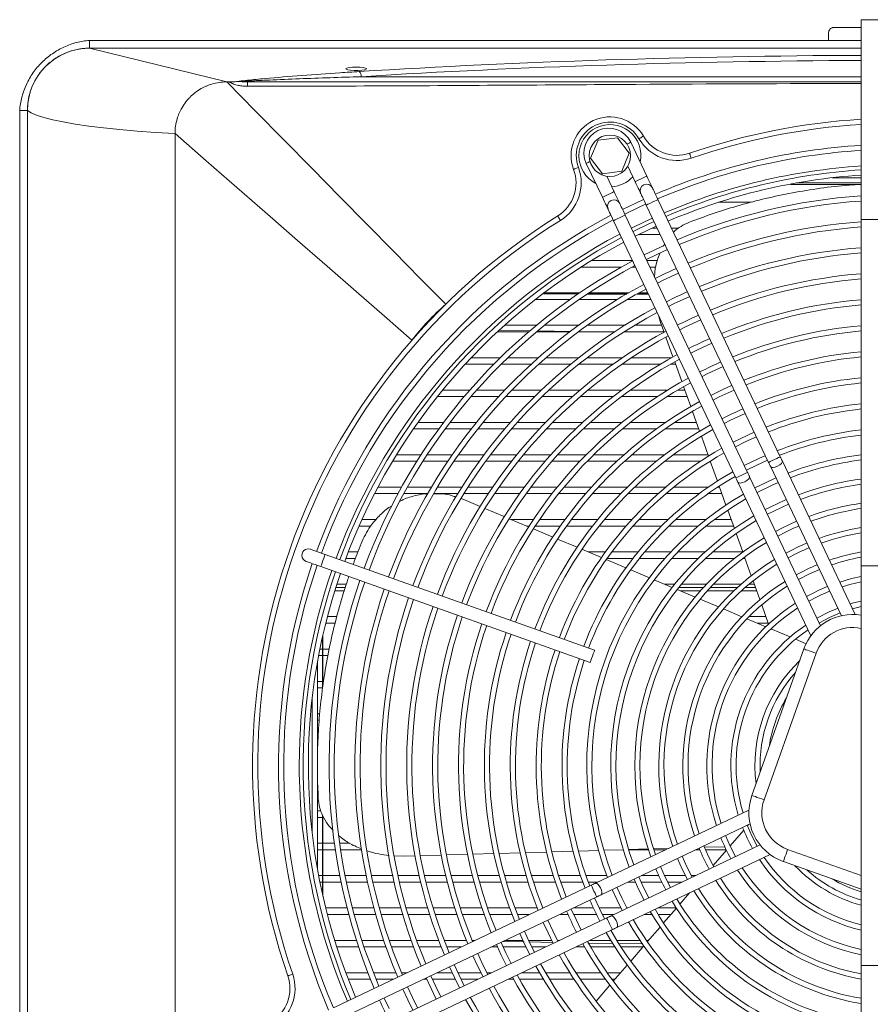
# Model space of a CAD drawing. Header units: millimetres. Extents: x 4946 to 18537, y -10559 to 785.
# Tile 71 of 79: x 8518 to 8546, y -295 to -263. Entities that reach past the tile are written whole.
import ezdxf

# ---------------------------------------------------------------- set-up
doc = ezdxf.new("R2010")
doc.units = ezdxf.units.MM

# ---------------------------------------------------------------- blocks, each defined once
blk = doc.blocks.new('W_Z_TYLU')
at = {"color": 7, "linetype": 'Continuous', "lineweight": 13}
for p, q in [((311.838, 505.351), (312.888, 505.351)), ((315.888, 505.651), (312.888, 505.651)), ((312.888, 505.651), (312.888, 497.935)), ((311.638, 504.851), (311.638, 505.151)), ((283.088, 504.851), (283.088, 504.551)), ((283.088, 504.551), (312.888, 504.551)), ((283.088, 504.551), (288.388, 503.251)), ((312.888, 504.851), (311.638, 504.851)), ((293.466, 503.691), (293.31, 503.691)), ((293.574, 503.451), (312.888, 503.451)), ((288.388, 503.251), (288.494, 503.251)), ((280.388, 502.151), (280.688, 502.151)), ((280.388, 451.551), (280.388, 502.151)), ((280.688, 451.551), (280.688, 502.151)), ((280.688, 502.151), (280.688, 451.551)), ((286.388, 452.451), (286.388, 501.251)), ((302.731, 500.994), (302.444, 500.301)), ((303.475, 501.092), (302.731, 500.994)), ((303.932, 500.496), (303.475, 501.092)), ((304.615, 499.61), (303.992, 500.92)), ((303.644, 499.803), (303.932, 500.496)), ((302.276, 500.103), (302.899, 498.794)), ((302.444, 500.301), (302.9, 499.705)), ((303.878, 499.995), (304.163, 499.395)), ((302.9, 499.705), (303.644, 499.803)), ((303.351, 499.009), (303.066, 499.608)), ((312.888, 499.291), (310.16, 499.291)), ((310.402, 499.351), (312.888, 499.351)), ((311.771, 499.551), (312.888, 499.551)), ((304.487, 498.714), (303.674, 498.328)), ((304.593, 498.492), (309.318, 488.559)), ((309.769, 488.773), (305.044, 498.707)), ((308.649, 498.601), (307.382, 498.601)), ((308.505, 488.172), (303.78, 498.106)), ((303.329, 497.891), (308.053, 487.957)), ((312.888, 497.935), (312.888, 484.568)), ((312.888, 497.935), (315.888, 497.935)), ((305.135, 497.351), (304.294, 497.351)), ((304.818, 497.601), (305.017, 497.601)), ((305.57, 497.601), (305.844, 497.601)), ((305.302, 497.002), (305.239, 496.895)), ((302.476, 496.351), (304.061, 496.351)), ((304.614, 496.351), (305.017, 496.351)), ((303.633, 496.101), (302.076, 496.101)), ((304.18, 496.101), (304.05, 496.101)), ((304.965, 496.101), (304.733, 496.101)), ((301.98, 495.06), (300.622, 495.068)), ((300.637, 495.101), (302.012, 495.101)), ((301.74, 495.101), (302.039, 495.1)), ((302.457, 495.058), (302.323, 495.059)), ((302.372, 495.101), (303.897, 495.101)), ((302.378, 495.098), (302.46, 495.097)), ((302.46, 495.097), (302.423, 495.101)), ((303.837, 495.051), (302.602, 495.057)), ((302.653, 495.101), (302.605, 495.097)), ((302.605, 495.097), (303.902, 495.091)), ((304.681, 495.048), (304.245, 495.05)), ((304.304, 495.101), (304.655, 495.101)), ((304.317, 495.089), (304.662, 495.088)), ((301.651, 494.851), (300.312, 494.851)), ((303.474, 494.851), (302.001, 494.851)), ((304.774, 494.851), (303.865, 494.851)), ((305.066, 494.239), (305.148, 493.959)), ((305.148, 493.959), (305.282, 493.585)), ((300.047, 493.601), (298.845, 493.601)), ((298.926, 493.659), (300.091, 493.638)), ((299.119, 493.851), (300.344, 493.851)), ((301.638, 493.601), (300.357, 493.601)), ((300.421, 493.633), (301.67, 493.611)), ((300.66, 493.851), (301.973, 493.851)), ((303.367, 493.601), (301.971, 493.601)), ((301.994, 493.605), (302.195, 493.601)), ((302.316, 493.851), (303.757, 493.851)), ((305.276, 493.601), (303.735, 493.601)), ((304.139, 493.851), (305.186, 493.851)), ((305.35, 493.394), (305.623, 492.631)), ((297.833, 492.601), (298.955, 492.601)), ((299.243, 492.601), (300.422, 492.601)), ((300.725, 492.601), (301.98, 492.601)), ((302.306, 492.601), (303.671, 492.601)), ((304.03, 492.601), (305.57, 492.601)), ((305.692, 492.44), (305.965, 491.676)), ((298.704, 492.351), (297.598, 492.351)), ((300.145, 492.351), (298.987, 492.351)), ((301.669, 492.351), (300.442, 492.351)), ((303.312, 492.351), (301.987, 492.351)), ((305.138, 492.351), (303.66, 492.351)), ((305.723, 492.351), (305.534, 492.351)), ((296.727, 491.351), (297.775, 491.351)), ((298.042, 491.351), (299.128, 491.351)), ((299.405, 491.351), (300.54, 491.351)), ((300.831, 491.351), (302.032, 491.351)), ((302.343, 491.351), (303.638, 491.351)), ((303.977, 491.351), (305.418, 491.351)), ((305.804, 491.351), (306.081, 491.351)), ((306.034, 491.485), (306.308, 490.72)), ((297.561, 491.101), (296.525, 491.101)), ((298.894, 491.101), (297.823, 491.101)), ((300.283, 491.101), (299.167, 491.101)), ((301.744, 491.101), (300.568, 491.101)), ((303.308, 491.101), (302.048, 491.101)), ((305.025, 491.101), (303.637, 491.101)), ((306.171, 491.101), (305.395, 491.101)), ((306.376, 490.528), (306.651, 489.761)), ((295.771, 490.101), (296.762, 490.101)), ((297.013, 490.101), (298.031, 490.101)), ((298.289, 490.101), (299.339, 490.101)), ((299.607, 490.101), (300.7, 490.101)), ((300.98, 490.101), (302.13, 490.101)), ((302.426, 490.101), (303.657, 490.101)), ((303.978, 490.101), (305.33, 490.101)), ((305.689, 490.101), (306.529, 490.101)), ((296.577, 489.851), (295.596, 489.851)), ((297.831, 489.851), (296.825, 489.851)), ((299.123, 489.851), (298.086, 489.851)), ((300.462, 489.851), (299.387, 489.851)), ((301.865, 489.851), (300.737, 489.851)), ((303.355, 489.851), (302.155, 489.851)), ((304.974, 489.851), (303.667, 489.851)), ((306.619, 489.851), (305.319, 489.851)), ((306.72, 489.569), (306.995, 488.8)), ((295.729, 488.601), (294.79, 488.601)), ((294.942, 488.851), (295.889, 488.851)), ((296.922, 488.601), (295.966, 488.601)), ((296.127, 488.851), (297.093, 488.851)), ((298.141, 488.601), (297.164, 488.601)), ((297.337, 488.851), (298.325, 488.851)), ((299.393, 488.601), (298.389, 488.601)), ((298.575, 488.851), (299.592, 488.851)), ((300.685, 488.601), (299.648, 488.601)), ((299.85, 488.851), (300.904, 488.851)), ((302.033, 488.601), (300.95, 488.601)), ((301.173, 488.851), (302.275, 488.851)), ((303.454, 488.601), (302.31, 488.601)), ((302.558, 488.851), (303.729, 488.851)), ((304.983, 488.601), (303.75, 488.601)), ((304.032, 488.851), (305.304, 488.851)), ((306.684, 488.601), (305.306, 488.601)), ((305.639, 488.851), (306.977, 488.851)), ((307.066, 488.601), (307.055, 488.601)), ((307.064, 488.607), (307.341, 487.836)), ((312.667, 482.68), (309.849, 488.605)), ((309.398, 488.39), (312.135, 482.636)), ((311.322, 482.249), (308.585, 488.004)), ((294.224, 487.601), (295.135, 487.601)), ((295.365, 487.601), (296.289, 487.601)), ((296.522, 487.601), (297.463, 487.601)), ((297.7, 487.601), (298.66, 487.601)), ((298.903, 487.601), (299.888, 487.601)), ((300.137, 487.601), (301.153, 487.601)), ((301.412, 487.601), (302.469, 487.601)), ((302.74, 487.601), (303.854, 487.601)), ((304.142, 487.601), (305.341, 487.601)), ((305.655, 487.601), (306.988, 487.601)), ((307.347, 487.601), (307.424, 487.601)), ((307.41, 487.642), (307.672, 486.91)), ((308.134, 487.789), (310.952, 481.864)), ((294.998, 487.351), (294.093, 487.351)), ((296.143, 487.351), (295.226, 487.351)), ((297.307, 487.351), (296.374, 487.351)), ((297.541, 487.123), (297.436, 487.158)), ((298.176, 486.856), (297.541, 487.123)), ((298.492, 487.351), (297.542, 487.351)), ((299.706, 487.351), (298.733, 487.351)), ((300.954, 487.351), (299.952, 487.351)), ((302.248, 487.351), (301.209, 487.351)), ((303.605, 487.351), (302.514, 487.351)), ((305.052, 487.351), (303.886, 487.351)), ((306.638, 487.351), (305.355, 487.351)), ((307.514, 487.351), (306.98, 487.351)), ((299.109, 486.463), (298.362, 486.777)), ((307.742, 486.715), (307.995, 486.007)), ((293.606, 486.351), (294.16, 486.351)), ((300.044, 486.07), (299.296, 486.384)), ((299.374, 486.351), (300.229, 486.351)), ((300.471, 486.351), (301.451, 486.351)), ((301.7, 486.351), (302.715, 486.351)), ((302.974, 486.351), (304.036, 486.351)), ((304.309, 486.351), (305.44, 486.351)), ((305.734, 486.351), (306.903, 486.351)), ((307.231, 486.351), (307.872, 486.351)), ((293.951, 486.101), (293.493, 486.101)), ((300.065, 486.101), (299.968, 486.101)), ((300.981, 485.675), (300.231, 485.991)), ((301.271, 486.101), (300.303, 486.101)), ((302.516, 486.101), (301.516, 486.101)), ((303.812, 486.101), (302.77, 486.101)), ((305.182, 486.101), (304.079, 486.101)), ((306.596, 486.101), (305.468, 486.101)), ((307.962, 486.101), (306.911, 486.101)), ((301.919, 485.28), (301.168, 485.596)), ((308.065, 485.812), (308.321, 485.099)), ((302.86, 484.884), (302.107, 485.201)), ((302.599, 481.306), (292.187, 485.006)), ((293.36, 484.851), (292.984, 484.851)), ((293.079, 485.101), (293.459, 485.101)), ((302.344, 485.101), (303.015, 485.101)), ((303.804, 484.487), (303.049, 484.805)), ((304.077, 484.851), (303.081, 484.851)), ((303.263, 485.101), (304.276, 485.101)), ((305.318, 484.851), (304.331, 484.851)), ((304.535, 485.101), (305.544, 485.101)), ((306.598, 484.851), (305.586, 484.851)), ((305.82, 485.101), (306.863, 485.101)), ((307.998, 484.851), (306.887, 484.851)), ((307.163, 485.101), (308.32, 485.101)), ((308.409, 484.851), (308.324, 484.851)), ((308.391, 484.902), (308.648, 484.183)), ((292.019, 484.535), (302.431, 480.835)), ((304.711, 484.105), (303.993, 484.407)), ((315.888, 484.568), (312.888, 484.568)), ((312.888, 484.568), (312.888, 469.135)), ((305.594, 483.733), (304.901, 484.025)), ((292.597, 483.73), (292.97, 483.73)), ((292.636, 483.851), (293.007, 483.851)), ((305.314, 483.851), (305.688, 483.851)), ((306.483, 483.359), (305.785, 483.653)), ((305.847, 483.73), (306.804, 483.73)), ((305.946, 483.851), (306.916, 483.851)), ((307.077, 483.73), (308.113, 483.73)), ((307.192, 483.851), (308.248, 483.851)), ((308.414, 483.73), (308.811, 483.73)), ((308.556, 483.851), (308.767, 483.851)), ((308.72, 483.985), (308.98, 483.257)), ((292.931, 483.601), (292.557, 483.601)), ((306.689, 483.601), (305.908, 483.601)), ((307.38, 482.982), (306.676, 483.278)), ((307.974, 483.601), (306.957, 483.601)), ((308.857, 483.601), (308.268, 483.601)), ((308.286, 482.6), (307.574, 482.9)), ((309.052, 483.056), (309.317, 482.317)), ((312.559, 482.909), (312.888, 482.999)), ((292.273, 482.601), (292.64, 482.601)), ((308.284, 482.601), (308.287, 482.601)), ((309.207, 482.213), (308.483, 482.517)), ((308.565, 482.601), (309.215, 482.601)), ((292.577, 482.351), (292.209, 482.351)), ((309.304, 482.351), (308.878, 482.351)), ((310.149, 481.816), (309.408, 482.128)), ((292.088, 479.814), (292.088, 481.836)), ((292.1, 479.895), (292.1, 481.89)), ((310.766, 481.556), (310.357, 481.729)), ((291.985, 481.351), (292.088, 481.351)), ((292.1, 481.351), (292.349, 481.351)), ((308.672, 475.699), (310.681, 481.352)), ((292.088, 481.101), (291.936, 481.101)), ((292.3, 481.101), (292.1, 481.101)), ((311.152, 481.185), (309.143, 475.531)), ((291.888, 480.838), (291.888, 472.865)), ((291.888, 480.101), (292.088, 480.101)), ((292.088, 479.851), (291.888, 479.851)), ((292.1, 480.101), (292.13, 480.101)), ((291.688, 479.469), (291.688, 474.234)), ((291.888, 478.851), (291.982, 478.851)), ((291.957, 478.601), (291.888, 478.601)), ((291.905, 476.101), (291.888, 476.101)), ((291.888, 475.101), (292.026, 475.101)), ((292.088, 471.867), (292.088, 474.927)), ((292.1, 471.813), (292.1, 474.904)), ((308.559, 475.131), (302.634, 472.313)), ((292.088, 474.851), (291.888, 474.851)), ((292.131, 474.851), (292.1, 474.851)), ((302.849, 471.862), (308.603, 474.598)), ((308.674, 474.134), (308.495, 474.547)), ((308.542, 474.569), (308.503, 474.525)), ((307.836, 473.735), (307.655, 474.147)), ((308.356, 474.355), (307.831, 473.746)), ((308.881, 473.734), (308.674, 474.134)), ((291.888, 473.851), (292.088, 473.851)), ((292.1, 473.851), (292.542, 473.851)), ((292.744, 473.851), (293.146, 473.851)), ((308.99, 473.786), (303.236, 471.049)), ((306.998, 473.337), (306.816, 473.748)), ((308.042, 473.335), (307.836, 473.735)), ((292.088, 473.601), (291.888, 473.601)), ((292.578, 473.601), (292.1, 473.601)), ((293.59, 473.601), (292.78, 473.601)), ((294.857, 473.362), (295.262, 473.35)), ((295.262, 473.35), (295.66, 473.362)), ((295.862, 473.368), (296.672, 473.392)), ((296.875, 473.398), (297.686, 473.422)), ((297.889, 473.428), (298.701, 473.452)), ((298.905, 473.458), (299.719, 473.483)), ((299.923, 473.489), (300.74, 473.513)), ((300.944, 473.519), (301.764, 473.543)), ((301.969, 473.55), (302.747, 473.573)), ((302.953, 473.579), (303.705, 473.601)), ((303.45, 470.597), (309.375, 473.415)), ((303.912, 473.607), (304.669, 473.63)), ((304.679, 473.601), (303.914, 473.601)), ((304.878, 473.636), (305.452, 473.653)), ((305.343, 473.601), (304.89, 473.601)), ((306.16, 472.938), (305.977, 473.349)), ((306.66, 473.601), (306.507, 473.601)), ((306.838, 473.694), (307.623, 473.718)), ((307.678, 473.601), (306.878, 473.601)), ((307.688, 473.581), (307.175, 472.987)), ((310.054, 473.616), (312.888, 472.609)), ((307.202, 472.936), (306.998, 473.337)), ((312.888, 472.078), (309.887, 473.145)), ((291.936, 472.601), (292.088, 472.601)), ((292.1, 472.601), (292.751, 472.601)), ((292.955, 472.601), (293.771, 472.601)), ((293.975, 472.601), (294.793, 472.601)), ((294.998, 472.601), (295.818, 472.601)), ((296.023, 472.601), (296.845, 472.601)), ((297.051, 472.601), (297.876, 472.601)), ((298.082, 472.601), (298.91, 472.601)), ((299.118, 472.601), (299.95, 472.601)), ((300.159, 472.601), (300.996, 472.601)), ((301.206, 472.601), (302.049, 472.601)), ((302.261, 472.601), (303.065, 472.601)), ((304.405, 472.601), (305.073, 472.601)), ((305.322, 472.54), (305.138, 472.95)), ((305.293, 472.601), (306.103, 472.601)), ((306.363, 472.536), (306.16, 472.938)), ((306.329, 472.601), (306.5, 472.601)), ((292.088, 472.351), (291.985, 472.351)), ((292.801, 472.351), (292.1, 472.351)), ((302.466, 472.233), (292.532, 467.508)), ((293.824, 472.351), (293.006, 472.351)), ((294.849, 472.351), (294.029, 472.351)), ((295.877, 472.351), (295.054, 472.351)), ((296.907, 472.351), (296.082, 472.351)), ((297.942, 472.351), (297.114, 472.351)), ((298.981, 472.351), (298.149, 472.351)), ((300.026, 472.351), (299.19, 472.351)), ((301.078, 472.351), (300.236, 472.351)), ((302.138, 472.351), (301.289, 472.351)), ((302.715, 472.351), (302.351, 472.351)), ((304.168, 472.351), (303.879, 472.351)), ((304.485, 472.141), (304.3, 472.551)), ((305.191, 472.351), (304.387, 472.351)), ((305.525, 472.138), (305.322, 472.54)), ((305.975, 472.351), (305.414, 472.351)), ((303.647, 471.743), (303.461, 472.153)), ((304.686, 471.739), (304.485, 472.141)), ((306.268, 471.937), (305.893, 471.503)), ((292.747, 467.057), (302.681, 471.781)), ((302.783, 471.332), (302.597, 471.742)), ((303.842, 471.351), (303.647, 471.743)), ((292.209, 471.351), (293.034, 471.351)), ((293.1, 471.101), (292.273, 471.101)), ((293.241, 471.351), (294.069, 471.351)), ((294.138, 471.101), (293.308, 471.101)), ((294.276, 471.351), (295.107, 471.351)), ((295.18, 471.101), (294.346, 471.101)), ((295.315, 471.351), (296.149, 471.351)), ((296.226, 471.101), (295.388, 471.101)), ((296.358, 471.351), (297.196, 471.351)), ((297.278, 471.101), (296.436, 471.101)), ((297.406, 471.351), (298.249, 471.351)), ((298.336, 471.101), (297.489, 471.101)), ((298.46, 471.351), (299.309, 471.351)), ((299.403, 471.101), (298.549, 471.101)), ((299.522, 471.351), (300.378, 471.351)), ((300.087, 471.101), (299.617, 471.101)), ((300.593, 471.351), (300.613, 471.351)), ((301.568, 471.101), (301.251, 471.101)), ((301.88, 470.902), (301.693, 471.312)), ((301.777, 471.351), (302.553, 471.351)), ((302.672, 471.101), (301.787, 471.101)), ((302.774, 471.351), (303.617, 471.351)), ((302.984, 470.929), (302.783, 471.332)), ((303.347, 471.101), (302.896, 471.101)), ((303.842, 471.351), (303.872, 471.351)), ((304.816, 471.101), (304.511, 471.101)), ((305.036, 471.351), (305.752, 471.351)), ((305.546, 471.101), (305.05, 471.101)), ((305.756, 471.345), (305.261, 470.772)), ((303.067, 470.969), (293.134, 466.244)), ((300.977, 470.473), (300.79, 470.882)), ((302.08, 470.499), (301.88, 470.902)), ((293.348, 465.792), (303.282, 470.517)), ((300.074, 470.043), (299.887, 470.452)), ((301.177, 470.069), (300.977, 470.473)), ((305.125, 470.615), (304.633, 470.046)), ((292.557, 470.101), (293.396, 470.101)), ((293.606, 470.101), (294.449, 470.101)), ((294.66, 470.101), (295.508, 470.101)), ((295.72, 470.101), (296.573, 470.101)), ((296.787, 470.101), (297.647, 470.101)), ((296.892, 470.101), (297.655, 470.084)), ((297.863, 470.101), (297.985, 470.101)), ((297.89, 470.079), (297.936, 470.078)), ((299.171, 469.614), (298.983, 470.023)), ((299.054, 470.057), (299.872, 470.042)), ((299.149, 470.101), (299.826, 470.101)), ((300.047, 470.101), (300.936, 470.101)), ((300.054, 470.039), (300.986, 470.023)), ((300.273, 469.64), (300.074, 470.043)), ((301.16, 470.101), (301.244, 470.101)), ((302.367, 469.998), (303.312, 469.982)), ((302.408, 470.101), (303.219, 470.101)), ((303.453, 470.101), (304.353, 470.101)), ((303.532, 469.979), (304.461, 469.968)), ((304.595, 470.101), (304.682, 470.101)), ((293.478, 469.851), (292.636, 469.851)), ((294.535, 469.851), (293.689, 469.851)), ((295.599, 469.851), (294.748, 469.851)), ((296.67, 469.851), (295.813, 469.851)), ((297.459, 469.851), (296.885, 469.851)), ((298.268, 469.184), (298.08, 469.593)), ((298.841, 469.851), (298.623, 469.851)), ((299.944, 469.851), (299.06, 469.851)), ((299.37, 469.21), (299.171, 469.614)), ((300.718, 469.851), (300.167, 469.851)), ((302.205, 469.851), (301.883, 469.851)), ((303.374, 469.851), (302.437, 469.851)), ((304.466, 469.851), (303.611, 469.851)), ((304.498, 469.89), (303.99, 469.301)), ((297.365, 468.755), (297.176, 469.163)), ((298.466, 468.78), (298.268, 469.184)), ((292.984, 468.851), (293.84, 468.851)), ((294.055, 468.851), (294.917, 468.851)), ((295.133, 468.851), (295.357, 468.851)), ((296.521, 468.851), (297.099, 468.851)), ((297.319, 468.851), (298.207, 468.851)), ((298.43, 468.851), (298.616, 468.851)), ((299.78, 468.851), (300.473, 468.851)), ((300.704, 468.851), (301.64, 468.851)), ((301.876, 468.851), (302.837, 468.851)), ((303.081, 468.851), (303.602, 468.851)), ((303.856, 469.145), (303.32, 468.525)), ((312.888, 469.135), (312.888, 455.768)), ((312.888, 469.135), (315.888, 469.135)), ((293.939, 468.601), (293.079, 468.601)), ((294.831, 468.601), (294.155, 468.601)), ((296.113, 468.601), (295.995, 468.601)), ((296.462, 468.325), (296.273, 468.734)), ((297.216, 468.601), (296.333, 468.601)), ((297.563, 468.351), (297.365, 468.755)), ((298.09, 468.601), (297.439, 468.601)), ((299.466, 468.601), (299.255, 468.601)), ((300.62, 468.601), (299.695, 468.601)), ((301.8, 468.601), (300.854, 468.601)), ((303.015, 468.601), (302.04, 468.601)), ((303.386, 468.601), (303.263, 468.601)), ((295.559, 467.896), (295.37, 468.304)), ((296.66, 467.921), (296.462, 468.325)), ((303.186, 468.37), (302.652, 467.752)), ((294.656, 467.466), (294.467, 467.874)), ((295.756, 467.491), (295.559, 467.896))]:
    blk.add_line(p, q, dxfattribs=at)
at = {"color": 7, "linetype": 'Continuous', "lineweight": 13, "flags": 128}
for points in [[(296.846, 494.664), (295.861, 495.664), (294.849, 496.69), (293.814, 497.741), (292.759, 498.813), (291.685, 499.903), (290.597, 501.009), (289.497, 502.126), (288.388, 503.251)], [(286.388, 501.251), (285.639, 501.298), (284.928, 501.351), (284.257, 501.41), (283.632, 501.476), (283.056, 501.546), (282.533, 501.622), (282.068, 501.702), (281.663, 501.786), (281.32, 501.874), (281.042, 501.965), (280.831, 502.057), (280.688, 502.151)], [(286.388, 501.251), (287.587, 500.206), (288.778, 499.169), (289.956, 498.142), (291.117, 497.13), (292.26, 496.134), (293.38, 495.158), (294.475, 494.204), (295.54, 493.276)], [(304.31, 501.055), (304.344, 501.075), (304.376, 501.094), (304.406, 501.111), (304.432, 501.126), (304.453, 501.139), (304.469, 501.148), (304.479, 501.154), (304.482, 501.156)], [(303.848, 500.851), (303.853, 500.853), (303.926, 500.888), (303.975, 500.911), (303.992, 500.92)], [(306.33, 500.306), (306.317, 500.343), (306.305, 500.378), (306.293, 500.411), (306.284, 500.44), (306.275, 500.463), (306.269, 500.481), (306.266, 500.491), (306.265, 500.495)], [(302.421, 500.172), (302.416, 500.17), (302.342, 500.135), (302.293, 500.112), (302.276, 500.103)], [(301.97, 499.942), (301.934, 499.929), (301.899, 499.916), (301.866, 499.903), (301.838, 499.893), (301.815, 499.884), (301.797, 499.878), (301.787, 499.874), (301.783, 499.872)], [(304.163, 499.395), (304.18, 499.404), (304.229, 499.427), (304.303, 499.462), (304.389, 499.503), (304.475, 499.544), (304.549, 499.579), (304.598, 499.602), (304.615, 499.61)], [(304.83, 499.159), (304.825, 499.167), (304.813, 499.193), (304.793, 499.235), (304.767, 499.291), (304.734, 499.359), (304.697, 499.437), (304.657, 499.522), (304.615, 499.61)], [(304.163, 499.395), (304.205, 499.307), (304.245, 499.223), (304.283, 499.144), (304.315, 499.076), (304.342, 499.02), (304.362, 498.978), (304.374, 498.952), (304.378, 498.944)], [(303.351, 499.009), (303.333, 499.001), (303.284, 498.977), (303.211, 498.942), (303.125, 498.901), (303.038, 498.86), (302.965, 498.825), (302.916, 498.802), (302.899, 498.794)], [(303.565, 498.557), (303.561, 498.566), (303.549, 498.592), (303.529, 498.633), (303.502, 498.689), (303.47, 498.758), (303.433, 498.836), (303.392, 498.921), (303.351, 499.009)], [(304.378, 498.944), (304.382, 498.935), (304.394, 498.909), (304.414, 498.868), (304.441, 498.812), (304.473, 498.743), (304.511, 498.665), (304.551, 498.58), (304.593, 498.492)], [(305.044, 498.707), (305.002, 498.795), (304.962, 498.88), (304.925, 498.958), (304.892, 499.026), (304.866, 499.082), (304.846, 499.124), (304.834, 499.15), (304.83, 499.159)], [(302.899, 498.794), (302.941, 498.706), (302.981, 498.621), (303.018, 498.543), (303.051, 498.475), (303.078, 498.419), (303.097, 498.377), (303.11, 498.351), (303.114, 498.342)], [(303.78, 498.106), (303.738, 498.194), (303.698, 498.278), (303.661, 498.357), (303.628, 498.425), (303.601, 498.481), (303.582, 498.523), (303.569, 498.549), (303.565, 498.557)], [(303.76, 498.147), (304.373, 498.442), (304.573, 498.534)], [(304.593, 498.492), (304.61, 498.5), (304.659, 498.524), (304.732, 498.559), (304.819, 498.6), (304.905, 498.641), (304.978, 498.676), (305.027, 498.699), (305.044, 498.707)], [(301.277, 497.903), (301.257, 497.936), (301.237, 497.968), (301.219, 497.997), (301.203, 498.023), (301.189, 498.044), (301.18, 498.06), (301.174, 498.069), (301.172, 498.073)], [(303.114, 498.342), (303.118, 498.334), (303.13, 498.308), (303.15, 498.266), (303.177, 498.21), (303.209, 498.142), (303.246, 498.064), (303.287, 497.979), (303.329, 497.891)], [(303.78, 498.106), (303.763, 498.098), (303.714, 498.074), (303.641, 498.039), (303.554, 497.998), (303.468, 497.957), (303.395, 497.922), (303.346, 497.899), (303.329, 497.891)], [(304.018, 497.605), (304.526, 497.851), (304.831, 497.992)], [(304.895, 497.857), (304.691, 497.763), (304.082, 497.47)], [(304.168, 497.289), (304.573, 497.487), (304.981, 497.676)], [(305.325, 496.953), (305.116, 496.858), (304.512, 496.567)], [(304.598, 496.386), (305.002, 496.584), (305.411, 496.773)], [(305.028, 495.483), (305.239, 495.588), (305.84, 495.869)], [(305.457, 494.58), (305.673, 494.687), (306.27, 494.966)], [(305.887, 493.676), (306.107, 493.786), (306.7, 494.063)], [(306.317, 492.773), (306.541, 492.885), (307.129, 493.159)], [(306.746, 491.87), (306.976, 491.984), (307.559, 492.256)], [(307.176, 490.966), (307.411, 491.084), (307.986, 491.351)], [(307.606, 490.063), (307.846, 490.183), (308.418, 490.449)], [(308.762, 489.726), (308.513, 489.615), (307.949, 489.34)], [(308.035, 489.159), (308.439, 489.359), (308.848, 489.546)], [(309.192, 488.823), (308.936, 488.708), (308.379, 488.436)], [(308.465, 488.256), (308.868, 488.456), (309.278, 488.642)], [(309.318, 488.559), (309.335, 488.567), (309.384, 488.59), (309.457, 488.625), (309.543, 488.666), (309.63, 488.707), (309.703, 488.742), (309.752, 488.765), (309.769, 488.773), (309.769, 488.773)], [(309.318, 488.559), (309.328, 488.537), (309.338, 488.516), (309.348, 488.494), (309.358, 488.473), (309.368, 488.452), (309.378, 488.431), (309.388, 488.41), (309.398, 488.39)], [(309.398, 488.39), (309.43, 488.366), (309.492, 488.362), (309.574, 488.379), (309.664, 488.413), (309.747, 488.461), (309.812, 488.514), (309.847, 488.565), (309.849, 488.605)], [(309.849, 488.605), (309.84, 488.625), (309.83, 488.646), (309.82, 488.667), (309.81, 488.688), (309.8, 488.709), (309.79, 488.73), (309.779, 488.752), (309.769, 488.773)], [(308.505, 488.172), (308.488, 488.164), (308.439, 488.141), (308.366, 488.106), (308.279, 488.065), (308.193, 488.024), (308.119, 487.989), (308.071, 487.966), (308.053, 487.957), (308.053, 487.957)], [(308.053, 487.957), (308.064, 487.936), (308.074, 487.914), (308.084, 487.893), (308.094, 487.872), (308.104, 487.85), (308.114, 487.83), (308.124, 487.809), (308.134, 487.789)], [(308.585, 488.004), (308.583, 487.963), (308.547, 487.913), (308.483, 487.859), (308.399, 487.812), (308.31, 487.777), (308.228, 487.761), (308.166, 487.765), (308.134, 487.789)], [(308.585, 488.004), (308.575, 488.024), (308.566, 488.044), (308.556, 488.065), (308.546, 488.086), (308.536, 488.108), (308.525, 488.129), (308.515, 488.151), (308.505, 488.172)], [(309.603, 487.959), (309.193, 487.773), (308.79, 487.572)], [(308.876, 487.391), (309.426, 487.661), (309.689, 487.778)], [(310.002, 487.12), (309.591, 486.935), (309.189, 486.734)], [(309.275, 486.553), (309.818, 486.82), (310.088, 486.94)], [(310.401, 486.282), (309.855, 486.032), (309.588, 485.895)], [(291.621, 485.207), (291.525, 485.221), (291.43, 485.197)], [(292.187, 485.006), (292.076, 485.045), (291.97, 485.083), (291.873, 485.117), (291.787, 485.148), (291.717, 485.173), (291.664, 485.191), (291.632, 485.203), (291.621, 485.207)], [(292.162, 484.937), (292.135, 484.86), (292.103, 484.77), (292.071, 484.68), (292.044, 484.604), (292.026, 484.553), (292.019, 484.535)], [(292.187, 485.006), (292.18, 484.988), (292.162, 484.937)], [(291.454, 484.736), (291.465, 484.732), (291.497, 484.72), (291.549, 484.702), (291.619, 484.677), (291.705, 484.646), (291.803, 484.612), (291.909, 484.574), (292.019, 484.535)], [(310.472, 484.037), (310.873, 484.241), (311.285, 484.423)], [(312.888, 484.154), (312.514, 484.068), (312.069, 483.937)], [(312.156, 483.755), (312.456, 483.845), (312.888, 483.95)], [(312.888, 483.205), (312.599, 483.129), (312.472, 483.092)], [(311.259, 482.351), (311.67, 482.566), (312.083, 482.745)], [(310.681, 481.352), (310.69, 481.349), (310.717, 481.34), (310.76, 481.324), (310.819, 481.303), (310.89, 481.278), (310.972, 481.249), (311.06, 481.218), (311.152, 481.185)], [(302.574, 481.237), (302.547, 481.161), (302.515, 481.07), (302.483, 480.98), (302.456, 480.904), (302.438, 480.853), (302.431, 480.835)], [(302.599, 481.306), (302.592, 481.288), (302.574, 481.237)], [(308.672, 475.699), (308.681, 475.696), (308.708, 475.686), (308.751, 475.671), (308.81, 475.65), (308.881, 475.624), (308.963, 475.595), (309.051, 475.564), (309.143, 475.531)], [(310.054, 473.616), (310.022, 473.524), (309.99, 473.435), (309.961, 473.354), (309.936, 473.283), (309.915, 473.224), (309.9, 473.18), (309.89, 473.154), (309.887, 473.145)], [(305.796, 473.263), (305.98, 472.852), (306.183, 472.45)], [(302.634, 472.313), (302.614, 472.303), (302.594, 472.294), (302.573, 472.284), (302.552, 472.274), (302.53, 472.264), (302.509, 472.253), (302.487, 472.243), (302.466, 472.233)], [(302.681, 471.781), (302.672, 471.799), (302.649, 471.847), (302.614, 471.921), (302.573, 472.007), (302.532, 472.094), (302.497, 472.167), (302.474, 472.216), (302.466, 472.233), (302.466, 472.233)], [(302.849, 471.862), (302.873, 471.894), (302.877, 471.956), (302.861, 472.038), (302.826, 472.127), (302.778, 472.211), (302.725, 472.275), (302.675, 472.311), (302.634, 472.313)], [(304.119, 472.465), (304.304, 472.055), (304.505, 471.653)], [(302.681, 471.781), (302.702, 471.792), (302.724, 471.802), (302.745, 471.812), (302.766, 471.822), (302.787, 471.832), (302.808, 471.842), (302.829, 471.852), (302.849, 471.862)], [(303.28, 472.067), (303.466, 471.657), (303.667, 471.254)], [(300.609, 470.796), (300.797, 470.387), (300.996, 469.983)], [(303.236, 471.049), (303.215, 471.039), (303.195, 471.029), (303.174, 471.019), (303.153, 471.009), (303.132, 470.999), (303.11, 470.989), (303.089, 470.979), (303.067, 470.969)], [(303.067, 470.969), (303.075, 470.951), (303.099, 470.902), (303.133, 470.829), (303.175, 470.743), (303.216, 470.656), (303.25, 470.583), (303.274, 470.534), (303.282, 470.517), (303.282, 470.517)], [(303.236, 471.049), (303.276, 471.047), (303.327, 471.011), (303.38, 470.946), (303.427, 470.863), (303.462, 470.774), (303.479, 470.692), (303.475, 470.63), (303.45, 470.597), (303.45, 470.597)], [(299.706, 470.366), (299.893, 469.957), (300.092, 469.554)], [(303.282, 470.517), (303.303, 470.527), (303.325, 470.538), (303.346, 470.548), (303.368, 470.558), (303.389, 470.568), (303.41, 470.578), (303.43, 470.588), (303.45, 470.597)], [(298.802, 469.937), (298.99, 469.528), (299.189, 469.124)], [(297.899, 469.507), (298.087, 469.098), (298.286, 468.694)], [(290.933, 468.793), (290.897, 468.781), (290.861, 468.768), (290.828, 468.757), (290.8, 468.747), (290.776, 468.739), (290.759, 468.733), (290.748, 468.73), (290.744, 468.728)], [(296.996, 469.077), (297.184, 468.669), (297.382, 468.265)], [(296.093, 468.648), (296.281, 468.239), (296.479, 467.835)], [(295.189, 468.218), (295.378, 467.81), (295.576, 467.405)]]:
    blk.add_lwpolyline(points, dxfattribs=at)
at = {"color": 7, "linetype": 'Continuous', "lineweight": 13}
blk.add_circle((303.188, 500.399), 0.8, dxfattribs=at)
for centre, radius, start, end in [((283.088, 502.151), 2.4, 90, 180), ((293.324, 503.472), 0.252, 355.3164, 44.6418), ((313.637, 503.119), 24.445, 179.6898, 180.0903), ((303.188, 500.399), 1.5, 30.3307, 200.5448), ((303.188, 500.399), 1.3, 30.3307, 200.5448), ((303.188, 500.399), 1.2, 347.7793, 180), ((314.388, 476.851), 25, 93.4398, 108.9613), ((314.388, 476.851), 24.8, 93.4676, 108.9613), ((303.134, 500.511), 0.95, 25.4377, 205.4377), ((305.777, 501.914), 1.5, 210.3307, 288.9613), ((305.777, 501.914), 1.7, 210.3307, 288.9613), ((314.388, 476.851), 24, 93.5833, 113.1692), ((303.188, 500.399), 1.2, 180, 243.0962), ((314.388, 476.851), 23.8, 93.6135, 113.1501), ((314.388, 476.851), 23.2, 93.7071, 113.0909), ((300.379, 499.346), 1.5, 301.9142, 20.5448), ((300.379, 499.346), 1.7, 301.9142, 20.5448), ((303.188, 500.399), 1.2, 273.4134, 317.4621), ((314.388, 476.851), 23.05, 93.7312, 113.0757), ((314.388, 476.851), 22.85, 93.7639, 113.055), ((304.604, 499.051), 0.25, 25.4377, 205.4377), ((314.388, 476.851), 22.05, 93.9006, 112.9685), ((303.34, 498.45), 0.25, 25.4377, 205.4377), ((314.388, 476.851), 21.85, 93.9364, 112.9459), ((314.388, 476.851), 25, 121.9142, 198.9613), ((314.388, 476.851), 24, 117.7063, 159.8409), ((314.388, 476.851), 24.8, 121.9142, 198.9613), ((314.388, 476.851), 23.8, 117.7254, 159.8359), ((314.388, 476.851), 21.05, 94.0862, 112.8511), ((314.388, 476.851), 23.2, 117.7846, 159.8203), ((314.388, 476.851), 20.85, 94.1255, 112.8263), ((314.388, 476.851), 23.05, 117.7998, 159.8163), ((314.388, 476.851), 22.85, 117.8205, 159.8109), ((314.388, 476.851), 20.05, 94.2904, 112.722), ((314.388, 476.851), 19.85, 94.3337, 112.6946), ((314.388, 476.851), 22.05, 117.907, 159.7881), ((314.388, 476.851), 21.85, 117.9296, 159.7822), ((314.388, 476.851), 21.05, 114.2128, 116.6627), ((314.388, 476.851), 19.05, 94.5161, 112.5793), ((314.388, 476.851), 21.05, 118.0244, 159.7573), ((314.388, 476.851), 18.85, 94.5641, 112.549), ((314.388, 476.851), 20.85, 118.0492, 159.7507), ((302.729, 495.052), 0.272, 170.3623, 178.7397), ((302.538, 496.162), 1.068, 265.8235, 273.6163), ((302.877, 495.051), 0.276, 170.4808, 178.7511), ((314.388, 476.851), 20.05, 114.1517, 116.7238), ((314.388, 476.851), 18.05, 94.7668, 112.4208), ((314.388, 476.851), 17.85, 94.8204, 112.387), ((314.388, 476.851), 20.05, 118.1535, 159.7233), ((314.388, 476.851), 19.85, 118.1809, 159.7161), ((314.388, 476.851), 19.05, 114.0842, 116.8272), ((314.388, 476.851), 19.05, 118.2962, 159.6858), ((314.388, 476.851), 17.05, 95.0471, 112.2437), ((314.388, 476.851), 16.85, 95.1072, 112.2058), ((314.388, 476.851), 18.85, 118.3265, 159.6779), ((314.388, 476.851), 18.05, 114.0092, 116.8663), ((314.388, 476.851), 16.05, 95.3624, 112.0445), ((314.388, 476.851), 18.05, 118.4546, 159.6442), ((314.388, 476.851), 17.85, 118.4885, 159.6353), ((314.388, 476.851), 17.05, 113.9254, 116.9501), ((314.388, 476.851), 15.85, 95.4303, 112.0016), ((314.388, 476.851), 17.05, 118.6318, 159.5976), ((314.388, 476.851), 16.85, 118.6697, 159.5877), ((314.388, 476.851), 15.05, 95.7199, 111.8188), ((314.388, 476.851), 14.85, 95.7972, 111.7699), ((314.388, 476.851), 16.05, 113.8312, 117.0443), ((314.388, 476.851), 16.05, 118.831, 159.5453), ((314.388, 476.851), 15.85, 118.8739, 159.534), ((314.388, 476.851), 15.05, 113.7244, 117.1511), ((314.388, 476.851), 14.05, 96.1285, 111.5608), ((314.388, 476.851), 13.85, 96.2174, 111.5047), ((314.388, 476.851), 15.05, 119.0567, 159.486), ((314.388, 476.851), 14.85, 119.1056, 159.4732), ((314.388, 476.851), 13.05, 96.6001, 111.2632), ((314.388, 476.851), 12.85, 96.7033, 111.1981), ((314.388, 476.851), 14.05, 119.3147, 159.4182), ((314.388, 476.851), 13.85, 119.3708, 159.4035), ((314.388, 476.851), 12.094, 97.1246, 110.9325), ((314.388, 476.851), 11.894, 97.245, 110.8566), ((314.388, 476.851), 13.05, 119.6123, 159.3401), ((314.388, 476.851), 12.85, 119.6774, 159.323), ((314.388, 476.851), 11.166, 97.72, 110.5573), ((314.388, 476.851), 10.966, 97.8617, 110.4681), ((314.388, 476.851), 12.094, 119.943, 200.9325), ((314.388, 476.851), 11.894, 120.0189, 200.9357), ((314.388, 476.851), 10.239, 98.4244, 110.1139), ((314.388, 476.851), 10.039, 98.5935, 110.0075), ((314.388, 476.851), 11.166, 120.3182, 200.5573), ((314.388, 476.851), 10.966, 120.4074, 200.4681), ((314.388, 476.851), 10.039, 112.8624, 118.007), ((314.388, 476.851), 9.311, 99.2708, 109.5816), ((314.388, 476.851), 10.239, 120.7616, 200.1139), ((314.388, 476.851), 9.111, 99.4762, 109.4526), ((291.538, 484.971), 0.25, 115.4377, 250.4377), ((314.388, 476.851), 10.039, 120.868, 200.0075), ((314.388, 476.851), 9.311, 112.6675, 118.208), ((314.388, 476.851), 9.111, 112.6067, 118.2688), ((314.388, 476.851), 9.311, 121.2939, 199.5816), ((314.388, 476.851), 8.383, 100.3074, 108.9309), ((314.388, 476.851), 8.183, 100.5622, 108.7711), ((314.388, 476.851), 24, 161.0346, 203.1692), ((314.388, 476.851), 23.8, 161.0396, 203.1501), ((314.388, 476.851), 23.2, 161.0552, 180), ((314.388, 476.851), 9.111, 121.4229, 199.4526), ((314.388, 476.851), 8.383, 112.3607, 118.5148), ((314.388, 476.851), 23.05, 161.0592, 203.0757), ((314.388, 476.851), 22.85, 161.0646, 203.055), ((314.388, 476.851), 22.05, 161.0874, 202.9685), ((314.388, 476.851), 21.85, 161.0933, 202.9459), ((314.388, 476.851), 21.05, 161.1182, 202.8511), ((314.388, 476.851), 8.383, 121.9446, 198.9309), ((314.388, 476.851), 8.183, 122.1044, 198.7711), ((314.388, 476.851), 7.455, 111.9774, 118.8981), ((314.388, 476.851), 20.85, 161.1248, 202.8263), ((314.388, 476.851), 20.05, 161.1522, 202.722), ((314.388, 476.851), 19.85, 161.1594, 202.6946), ((314.388, 476.851), 7.255, 111.8818, 118.9936), ((314.388, 476.851), 19.05, 161.1897, 202.5793), ((314.388, 476.851), 18.85, 161.1976, 202.549), ((314.388, 476.851), 7.455, 122.7585, 198.117), ((314.388, 476.851), 7.255, 122.9614, 197.9141), ((314.388, 476.851), 6.528, 111.4848, 119.3907), ((314.388, 476.851), 18.05, 161.2313, 202.4208), ((314.388, 476.851), 17.85, 161.2402, 202.387), ((312.565, 480.683), 2, 80.7251, 160.4377), ((314.388, 476.851), 17.05, 161.2779, 202.2437), ((314.388, 476.851), 16.85, 161.2878, 202.2058), ((314.388, 476.851), 6.528, 123.8059, 197.0696), ((314.388, 476.851), 6.328, 124.0724, 196.8031), ((312.565, 480.683), 1.5, 77.5906, 160.4377), ((314.388, 476.851), 16.05, 161.3302, 202.0445), ((314.388, 476.851), 15.85, 161.3415, 202.0016), ((314.388, 476.851), 15.05, 161.3895, 201.8188), ((314.388, 476.851), 14.85, 161.4023, 201.7379), ((314.388, 476.851), 14.05, 161.4573, 201.5608), ((314.388, 476.851), 13.85, 161.472, 201.5047), ((314.388, 476.851), 13.05, 161.5354, 201.2632), ((314.388, 476.851), 12.85, 161.5525, 201.1981), ((314.388, 476.851), 5.6, 133.6722, 187.2032), ((314.388, 476.851), 5.4, 138.2461, 182.6294), ((314.388, 476.851), 5.1, 149.0729, 171.8026), ((314.388, 476.851), 23.2, 180, 203.0909), ((310.556, 475.029), 2, 160.4377, 250.4377), ((310.556, 475.029), 1.5, 160.4377, 250.4377), ((314.388, 476.851), 6.528, 201.4848, 209.3907), ((314.388, 476.851), 7.455, 201.9774, 208.8981), ((314.388, 476.851), 8.383, 202.3607, 208.5148), ((314.388, 476.851), 6.528, 213.8059, 256.7153), ((314.388, 476.851), 6.328, 214.0724, 256.2874), ((314.388, 476.851), 5.6, 223.6722, 254.4632), ((314.388, 476.851), 10.239, 202.9187, 207.9568), ((314.388, 476.851), 7.455, 212.7585, 258.3931), ((314.388, 476.851), 7.255, 212.9614, 258.0686), ((314.388, 476.851), 5.4, 228.2461, 253.8724), ((314.388, 476.851), 8.383, 211.9446, 259.7735), ((314.388, 476.851), 8.183, 212.1044, 259.4378), ((314.388, 476.851), 5.1, 239.0729, 252.8954), ((314.388, 476.851), 9.311, 211.2939, 260.7292), ((314.388, 476.851), 9.111, 211.4229, 260.5238), ((314.388, 476.851), 13.05, 203.4617, 207.4138), ((314.388, 476.851), 10.239, 210.7616, 261.5756), ((314.388, 476.851), 10.039, 210.868, 261.4065), ((314.388, 476.851), 14.05, 203.6024, 207.2731), ((314.388, 476.851), 11.166, 210.3182, 262.28), ((314.388, 476.851), 10.966, 210.4074, 262.1383), ((314.388, 476.851), 12.094, 209.943, 262.8487), ((314.388, 476.851), 11.894, 210.0189, 262.755), ((314.388, 476.851), 13.05, 209.6123, 249.3401), ((314.388, 476.851), 12.85, 209.6774, 249.323), ((314.388, 476.851), 14.05, 209.3147, 249.4182), ((314.388, 476.851), 13.85, 209.3708, 249.4035), ((314.388, 476.851), 14.85, 209.1056, 249.4732), ((314.388, 476.851), 15.85, 208.8739, 249.534), ((314.388, 476.851), 15.05, 209.0567, 249.486), ((289.326, 468.241), 1.7, 300.3307, 18.9613), ((314.388, 476.851), 16.05, 208.831, 249.5453), ((289.326, 468.241), 1.5, 300.3307, 18.9613), ((314.388, 476.851), 17.05, 208.6318, 249.5976), ((314.388, 476.851), 16.85, 208.6697, 249.5877), ((314.388, 476.851), 18.05, 208.4546, 249.6442), ((314.388, 476.851), 17.85, 208.4885, 249.6353), ((314.388, 476.851), 22.05, 204.2684, 206.6071), ((314.388, 476.851), 19.05, 208.2962, 249.6858), ((314.388, 476.851), 18.85, 208.3265, 249.6779)]:
    blk.add_arc(centre, radius, start, end, dxfattribs=at)
for centre, major_axis, ratio, start_param, end_param in [((314.388, 494.821), (58.2, 0), 0.1625, 1.596572, 1.937832), ((293.388, 503.755), (0.4, 0), 0.1625, 4.908821, 10.799142), ((314.388, 494.624), (58, 0), 0.16306, 1.596661, 1.937832)]:
    blk.add_ellipse(centre, major_axis=major_axis, ratio=ratio, start_param=start_param, end_param=end_param, dxfattribs=at)
for points, knots in [([(311.838, 505.351), (311.822, 505.351), (311.806, 505.35), (311.776, 505.342), (311.761, 505.337), (311.735, 505.324), (311.724, 505.316), (311.703, 505.299), (311.693, 505.29), (311.669, 505.261), (311.657, 505.24), (311.642, 505.197), (311.638, 505.174), (311.638, 505.151)], [0, 0, 0, 0, 0.125, 0.125, 0.25, 0.25, 0.375, 0.375, 0.5, 0.5, 0.75, 0.75, 1, 1, 1, 1]), ([(280.388, 502.151), (280.413, 502.496), (280.546, 503.006), (280.899, 503.616), (281.235, 504.015), (281.643, 504.353), (282.093, 504.61), (282.584, 504.784), (282.918, 504.839), (283.088, 504.851)], [0, 0, 0, 0, 0.25, 0.375, 0.5, 0.625, 0.75, 0.875, 1, 1, 1, 1]), ([(280.688, 502.151), (280.688, 502.167), (280.688, 502.199), (280.689, 502.246), (280.692, 502.293), (280.695, 502.34), (280.699, 502.387), (280.704, 502.433), (280.71, 502.48), (280.717, 502.527), (280.725, 502.573), (280.745, 502.681), (280.787, 502.849), (280.867, 503.071), (280.968, 503.285), (281.129, 503.554), (281.38, 503.86), (281.685, 504.11), (281.955, 504.272), (282.168, 504.372), (282.39, 504.452), (282.573, 504.498), (282.712, 504.523), (282.806, 504.535), (282.899, 504.545), (282.994, 504.55), (283.056, 504.551), (283.088, 504.551)], [0, 0, 0, 0, 0.012521, 0.025026, 0.03752, 0.050008, 0.062494, 0.074984, 0.087481, 0.099992, 0.112521, 0.125072, 0.187649, 0.250099, 0.312511, 0.375131, 0.500003, 0.624875, 0.68748, 0.749907, 0.812342, 0.874933, 0.900008, 0.925013, 0.949988, 0.97497, 1, 1, 1, 1]), ([(288.807, 503.263), (288.827, 503.267), (288.933, 503.287), (289.297, 503.325), (290.091, 503.403), (291.288, 503.499), (292.51, 503.586), (293.255, 503.633), (293.503, 503.649)], [0, 0, 0, 0, 0.01705, 0.0927003, 0.2438059, 0.5463167, 0.8489737, 1, 1, 1, 1]), ([(293.574, 503.451), (293.173, 503.439), (292.774, 503.426), (291.981, 503.398), (291.587, 503.384), (290.805, 503.354), (290.417, 503.338), (289.841, 503.313), (289.65, 503.304), (289.367, 503.291), (289.273, 503.286), (289.134, 503.278), (289.088, 503.276), (288.996, 503.27), (288.951, 503.268), (288.907, 503.265)], [0, 0, 0, 0, 0.25, 0.25, 0.5, 0.5, 0.75, 0.75, 0.875, 0.875, 0.9375, 0.9375, 0.96875, 0.96875, 1, 1, 1, 1]), ([(287.4, 502.991), (287.433, 503.009), (287.466, 503.027), (287.533, 503.06), (287.567, 503.076), (287.67, 503.12), (287.74, 503.145), (287.811, 503.166)], [0, 0, 0, 0, 0.25, 0.25, 0.5, 0.5, 1, 1, 1, 1]), ([(288.494, 503.251), (288.568, 503.253), (288.676, 503.254), (288.776, 503.261), (288.807, 503.263)], [0, 0, 0, 0, 0.685418, 1, 1, 1, 1]), ([(289.192, 503.081), (289.131, 503.081), (289.07, 503.083), (288.949, 503.094), (288.889, 503.102), (288.8, 503.121), (288.77, 503.128), (288.712, 503.145), (288.682, 503.154), (288.626, 503.176), (288.598, 503.188), (288.558, 503.209), (288.545, 503.217), (288.525, 503.229), (288.519, 503.233), (288.506, 503.242), (288.5, 503.247), (288.494, 503.251)], [0, 0, 0, 0, 0.25, 0.25, 0.5, 0.5, 0.625, 0.625, 0.75, 0.75, 0.875, 0.875, 0.9375, 0.9375, 0.96875, 0.96875, 1, 1, 1, 1]), ([(288.807, 503.263), (288.831, 503.264), (288.864, 503.265), (288.897, 503.265), (288.907, 503.265), (288.907, 503.265)], [0, 0, 0, 0, 0.720229, 0.990553, 1, 1, 1, 1]), ([(289.192, 503.251), (290.792, 503.251), (295.791, 503.251), (303.69, 503.251), (309.988, 503.251), (312.888, 503.251)], [0, 0, 0, 0, 0.202565, 0.632934, 1, 1, 1, 1]), ([(312.888, 503.193), (309.988, 503.182), (303.69, 503.159), (295.791, 503.093), (290.792, 503.084), (289.192, 503.081)], [0, 0, 0, 0, 0.367071, 0.797446, 1, 1, 1, 1]), ([(286.81, 502.48), (286.835, 502.513), (286.861, 502.544), (286.916, 502.607), (286.945, 502.637), (287.033, 502.725), (287.094, 502.779), (287.159, 502.83)], [0, 0, 0, 0, 0.25, 0.25, 0.5, 0.5, 1, 1, 1, 1]), ([(286.473, 501.829), (286.484, 501.864), (286.495, 501.9), (286.521, 501.97), (286.535, 502.005), (286.579, 502.108), (286.612, 502.175), (286.648, 502.239)], [0, 0, 0, 0, 0.25, 0.25, 0.5, 0.5, 1, 1, 1, 1]), ([(312.888, 499.295), (312.687, 499.282), (312.106, 499.247), (311.174, 499.128), (310.1, 498.948), (309.071, 498.722), (308.081, 498.457), (307.131, 498.158), (306.537, 497.936), (306.24, 497.825)], [0, 0, 0, 0, 0.080375, 0.233221, 0.386079, 0.538032, 0.689995, 0.844993, 1, 1, 1, 1]), ([(306.24, 497.825), (306.137, 497.776), (305.931, 497.679), (305.733, 497.544), (305.65, 497.449), (305.645, 497.444)], [0, 0, 0, 0, 0.484449, 0.968901, 1, 1, 1, 1]), ([(305.114, 496.62), (305.082, 496.539), (304.995, 496.322), (304.929, 496.016), (304.917, 495.789), (304.913, 495.723)], [0, 0, 0, 0, 0.295479, 0.797646, 1, 1, 1, 1]), ([(302.602, 495.057), (302.583, 495.058), (302.544, 495.059), (302.496, 495.058), (302.467, 495.058), (302.457, 495.058)], [0, 0, 0, 0, 0.395, 0.788961, 1, 1, 1, 1]), ([(296.846, 494.664), (296.605, 494.456), (296.375, 494.236), (295.939, 493.772), (295.733, 493.529), (295.54, 493.276)], [0, 0, 0, 0, 0.5, 0.5, 1, 1, 1, 1]), ([(296.159, 487.348), (296.15, 487.348), (295.971, 487.349), (295.628, 487.266), (295.275, 487.166), (295.107, 487.069), (295.086, 487.057)], [0, 0, 0, 0, 0.024321, 0.481645, 0.936358, 1, 1, 1, 1]), ([(297.242, 487.222), (297.195, 487.239), (297.001, 487.306), (296.712, 487.353), (296.472, 487.349), (296.388, 487.347)], [0, 0, 0, 0, 0.173046, 0.70741, 1, 1, 1, 1]), ([(294.749, 486.868), (294.733, 486.86), (294.573, 486.771), (294.308, 486.533), (294.003, 486.195), (293.777, 485.85), (293.675, 485.629), (293.624, 485.519)], [0, 0, 0, 0, 0.029567, 0.309934, 0.590278, 0.795135, 1, 1, 1, 1]), ([(293.624, 485.519), (293.516, 485.258), (293.392, 484.959), (293.287, 484.658), (293.273, 484.62)], [0, 0, 0, 0, 0.87427, 1, 1, 1, 1]), ([(293.107, 484.148), (293.082, 484.079), (292.929, 483.649), (292.697, 482.856), (292.421, 481.767), (292.207, 480.678), (292.048, 479.602), (291.944, 478.553), (291.891, 477.53), (291.881, 476.534), (291.909, 475.9), (291.924, 475.584)], [0, 0, 0, 0, 0.023109, 0.142594, 0.262087, 0.384731, 0.507386, 0.629313, 0.75125, 0.875621, 1, 1, 1, 1]), ([(291.924, 475.584), (291.936, 475.47), (291.962, 475.243), (292.088, 474.902), (292.259, 474.598), (292.426, 474.421), (292.494, 474.349)], [0, 0, 0, 0, 0.253442, 0.506885, 0.796812, 1, 1, 1, 1]), ([(292.705, 474.154), (292.777, 474.094), (292.962, 473.939), (293.262, 473.766), (293.5, 473.675), (293.587, 473.642)], [0, 0, 0, 0, 0.288563, 0.741869, 1, 1, 1, 1]), ([(293.817, 473.554), (293.963, 473.51), (294.235, 473.429), (294.523, 473.395), (294.657, 473.379)], [0, 0, 0, 0, 0.534799, 1, 1, 1, 1])]:
    blk.add_open_spline(points, degree=3, knots=knots, dxfattribs=at)
for points in [[(311.638, 504.851), (302.086, 504.851), (292.541, 504.851), (283.088, 504.851)], [(287.811, 503.166), (287.997, 503.223), (288.193, 503.251), (288.388, 503.251)], [(288.907, 503.265), (289.002, 503.255), (289.097, 503.251), (289.192, 503.251)], [(287.159, 502.83), (287.235, 502.889), (287.316, 502.943), (287.4, 502.991)], [(286.648, 502.239), (286.696, 502.323), (286.75, 502.404), (286.81, 502.48)], [(286.388, 501.251), (286.388, 501.447), (286.417, 501.642), (286.473, 501.829)]]:
    blk.add_open_spline(points, degree=3, dxfattribs=at)

msp = doc.modelspace()

# ---------------------------------------------------------------- block references
at = {"xscale": 0.8500000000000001, "yscale": 0.8500000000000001, "zscale": 0.8500000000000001}
msp.add_blockref('W_Z_TYLU', (8280.098, -692.449), dxfattribs=at)

doc.saveas('drawing.dxf')
